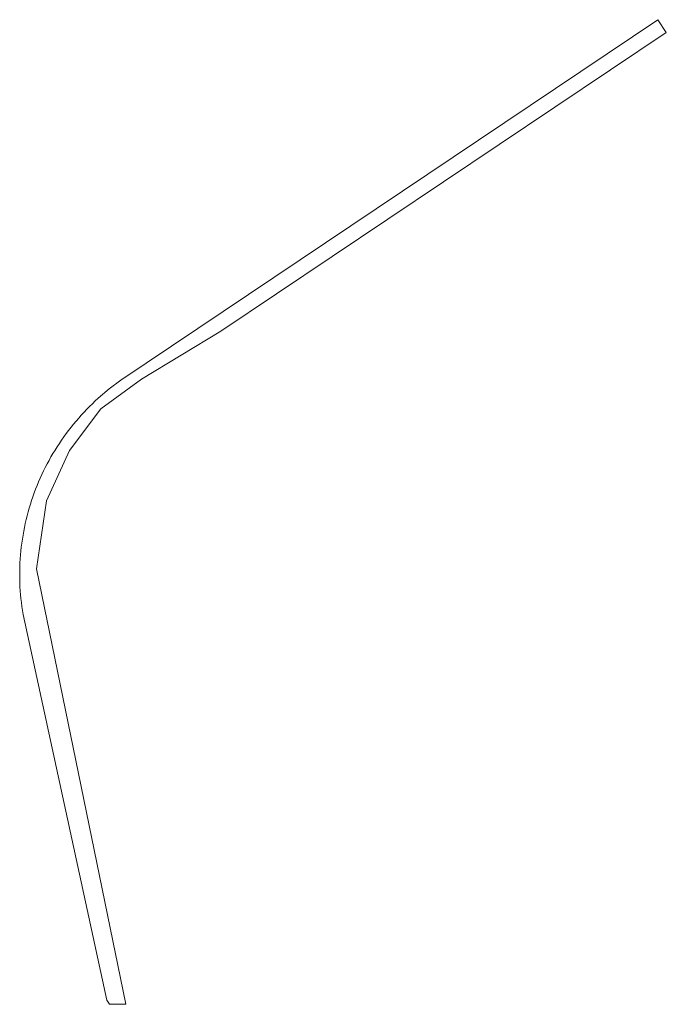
# Model space of a CAD drawing. Extents: x 211930 to 222589, y 569015 to 577578.
# Tile 74 of 95: x 220818 to 220859, y 577370 to 577432. Entities that reach past the tile are written whole.
import ezdxf

# ---------------------------------------------------------------- set-up
doc = ezdxf.new("R2010")
doc.units = 0
doc.layers.add('016 Alles planjaar 2023', color=72, linetype='Continuous', lineweight=20, true_color=0x1e90ff)

msp = doc.modelspace()

# ---------------------------------------------------------------- hatches: boundary and pattern name
at = {"layer": '016 Alles planjaar 2023', "true_color": 0x1e90ff}
h = msp.add_hatch(dxfattribs=at)
h.set_pattern_fill('DQ_CLEAR', color=72, style=0)
h.set_pattern_definition([])
h.paths.add_polyline_path([(220824.965, 577369.714), (220819.27, 577397.461), (220819.909, 577401.796), (220821.377, 577405), (220823.365, 577407.667), (220825.952, 577409.545), (220831.015, 577412.615), (220859.385, 577431.629), (220858.841, 577432.455), (220824.641, 577409.48), (220823.901, 577408.927), (220823.197, 577408.331), (220823.01, 577408.16), (220822.826, 577407.985), (220822.645, 577407.808), (220822.467, 577407.627), (220822.292, 577407.444), (220822.12, 577407.257), (220821.951, 577407.068), (220821.785, 577406.876), (220821.623, 577406.681), (220821.464, 577406.484), (220821.308, 577406.284), (220821.156, 577406.081), (220821.007, 577405.876), (220820.861, 577405.668), (220820.719, 577405.458), (220820.581, 577405.246), (220820.446, 577405.031), (220820.315, 577404.814), (220820.187, 577404.595), (220820.063, 577404.374), (220819.943, 577404.15), (220819.826, 577403.925), (220819.714, 577403.698), (220819.605, 577403.469), (220819.5, 577403.238), (220819.399, 577403.006), (220819.302, 577402.771), (220819.208, 577402.536), (220819.119, 577402.298), (220819.034, 577402.059), (220818.953, 577401.819), (220818.875, 577401.578), (220818.802, 577401.335), (220818.733, 577401.091), (220818.668, 577400.846), (220818.607, 577400.6), (220818.55, 577400.353), (220818.498, 577400.104), (220818.449, 577399.856), (220818.405, 577399.606), (220818.365, 577399.356), (220818.329, 577399.104), (220818.297, 577398.853), (220818.27, 577398.601), (220818.247, 577398.348), (220818.228, 577398.095), (220818.213, 577397.842), (220818.202, 577397.589), (220818.196, 577397.335), (220818.194, 577397.082), (220818.196, 577396.828), (220818.203, 577396.575), (220818.213, 577396.321), (220818.228, 577396.068), (220818.248, 577395.815), (220818.271, 577395.563), (220818.299, 577395.311), (220818.331, 577395.059), (220818.367, 577394.808), (220818.407, 577394.558), (220823.755, 577369.971), (220823.916, 577369.714), (220824.965, 577369.714)])

# ---------------------------------------------------------------- linework, layer by layer
at = {"layer": '016 Alles planjaar 2023', "color": 14, "true_color": 0x004000}
msp.add_lwpolyline([(220824.965, 577369.714), (220819.27, 577397.461), (220819.909, 577401.796), (220821.377, 577405), (220823.365, 577407.667), (220825.952, 577409.545), (220831.015, 577412.615), (220859.385, 577431.629), (220858.841, 577432.455), (220824.641, 577409.48), (220823.901, 577408.927), (220823.197, 577408.331), (220823.01, 577408.16), (220822.826, 577407.985), (220822.645, 577407.808), (220822.467, 577407.627), (220822.292, 577407.444), (220822.12, 577407.257), (220821.951, 577407.068), (220821.785, 577406.876), (220821.623, 577406.681), (220821.464, 577406.484), (220821.308, 577406.284), (220821.156, 577406.081), (220821.007, 577405.876), (220820.861, 577405.668), (220820.719, 577405.458), (220820.581, 577405.246), (220820.446, 577405.031), (220820.315, 577404.814), (220820.187, 577404.595), (220820.063, 577404.374), (220819.943, 577404.15), (220819.826, 577403.925), (220819.714, 577403.698), (220819.605, 577403.469), (220819.5, 577403.238), (220819.399, 577403.006), (220819.302, 577402.771), (220819.208, 577402.536), (220819.119, 577402.298), (220819.034, 577402.059), (220818.953, 577401.819), (220818.875, 577401.578), (220818.802, 577401.335), (220818.733, 577401.091), (220818.668, 577400.846), (220818.607, 577400.6), (220818.55, 577400.353), (220818.498, 577400.104), (220818.449, 577399.856), (220818.405, 577399.606), (220818.365, 577399.356), (220818.329, 577399.104), (220818.297, 577398.853), (220818.27, 577398.601), (220818.247, 577398.348), (220818.228, 577398.095), (220818.213, 577397.842), (220818.202, 577397.589), (220818.196, 577397.335), (220818.194, 577397.082), (220818.196, 577396.828), (220818.203, 577396.575), (220818.213, 577396.321), (220818.228, 577396.068), (220818.248, 577395.815), (220818.271, 577395.563), (220818.299, 577395.311), (220818.331, 577395.059), (220818.367, 577394.808), (220818.407, 577394.558), (220823.755, 577369.971), (220823.916, 577369.714), (220824.965, 577369.714)], close=True, dxfattribs=at)

doc.saveas('drawing.dxf')
